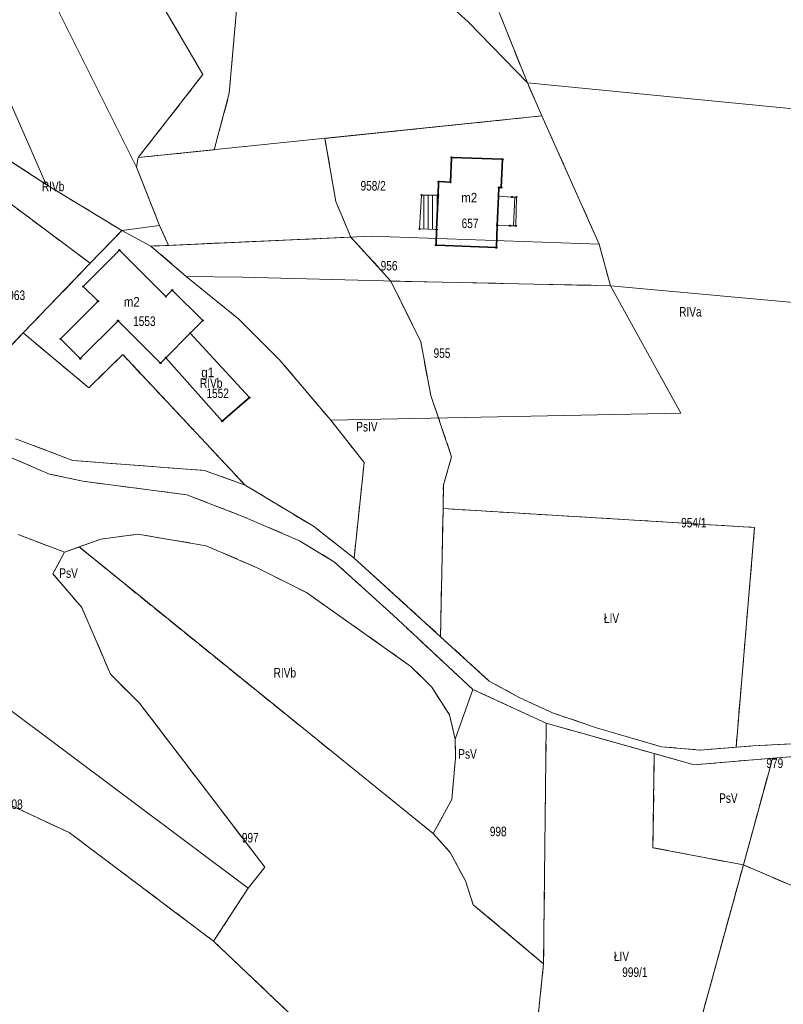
# Model space of a CAD drawing. Header units: metres. Extents: x 7496145 to 7500200, y 5498500 to 5502080.
# Tile 54 of 202: x 7497299 to 7497419, y 5500305 to 5500459. Entities that reach past the tile are written whole.
import ezdxf
from ezdxf.enums import TextEntityAlignment as Align

# ---------------------------------------------------------------- set-up
doc = ezdxf.new("R2010")
doc.units = ezdxf.units.M
doc.header["$MEASUREMENT"] = 0
for name, pattern in [('2.25_0.75', [3, 2.25, -0.75]), ('219-1000', [0]), ('egug-1000', [0])]:
    doc.linetypes.add(name, pattern=pattern)
doc.layers.get('0').update_dxf_attribs({"color": 2, "linetype": 'CONTINUOUS', "lineweight": 5})
for name, color, linetype in [('209-oznaczenie konturu klasyfikacyjnego', 7, 'CONTINUOUS'), ('211-numer działki ewidencyjnej', 7, 'CONTINUOUS'), ('217-kontur klasyfikacyjny', 7, 'CONTINUOUS'), ('218-kontur użytku gruntowego', 7, 'CONTINUOUS'), ('219-działka ewidencyjna', 7, 'CONTINUOUS'), ('312-budynek ewidencyjny', 7, 'CONTINUOUS'), ('312-oznaczenie budynku ewidencyjnego', 7, 'CONTINUOUS'), ('312-oznaczenie budynku ewidencyjnego-Atr117', 7, 'CONTINUOUS'), ('352-schody', 7, 'CONTINUOUS'), ('Punkt budynku', 7, 'CONTINUOUS')]:
    doc.layers.add(name, color=color, linetype=linetype)
doc.styles.get("Standard").update_dxf_attribs({"font": 'Working1250', "width": 0.75})

# ---------------------------------------------------------------- blocks, each defined once
blk = doc.blocks.new('PUNKTBUD')
at = {"color": 0}
blk.add_circle((0, 0), 0.09, dxfattribs=at)

msp = doc.modelspace()

# ---------------------------------------------------------------- linework, layer by layer
at = {"layer": '217-kontur klasyfikacyjny', "color": 3, "linetype": '2.25_0.75', "lineweight": 18, "flags": 128}
for points in [[(7497315.63, 5500471.89), (7497327.87, 5500450.86)], [(7497332.03, 5500447.95), (7497333.91, 5500469.35)], [(7497378.86, 5500449.56), (7497374.41, 5500460.64)], [(7497327.87, 5500450.86), (7497317.74, 5500437.82)], [(7497381.14, 5500444.36), (7497378.86, 5500449.56)], [(7497329.66, 5500439.05), (7497332.03, 5500447.95)], [(7497347.06, 5500440.84), (7497381.14, 5500444.36)], [(7497381.14, 5500444.36), (7497390.12, 5500424.23)], [(7497303.26, 5500433.61), (7497290.56, 5500441.86)], [(7497348.76, 5500430.9), (7497347.06, 5500440.84)], [(7497317.74, 5500437.82), (7497329.66, 5500439.05)], [(7497310.2, 5500421.22), (7497288.04, 5500437.74)], [(7497317.74, 5500437.82), (7497317.47, 5500436.32)], [(7497317.47, 5500436.32), (7497321.08, 5500427.16)], [(7497315.15, 5500426.37), (7497303.26, 5500433.61)], [(7497351.11, 5500425.32), (7497348.76, 5500430.9)], [(7497310.2, 5500421.22), (7497315.15, 5500426.37)], [(7497319.73, 5500423.91), (7497315.15, 5500426.37)], [(7497321.08, 5500427.16), (7497322.5, 5500424.03)], [(7497322.5, 5500424.03), (7497351.11, 5500425.32)], [(7497357.42, 5500418.42), (7497351.11, 5500425.32)], [(7497390.12, 5500424.23), (7497391.89, 5500417.69)], [(7497322.5, 5500424.03), (7497319.73, 5500423.91)], [(7497325.27, 5500419.15), (7497319.73, 5500423.91)], [(7497299.65, 5500410.27), (7497310.2, 5500421.22)], [(7497333.53, 5500412.41), (7497325.27, 5500419.15)], [(7497362.11, 5500408.85), (7497357.42, 5500418.42)], [(7497358.23, 5500418.4), (7497357.42, 5500418.42)], [(7497391.89, 5500417.69), (7497358.23, 5500418.4)], [(7497339.89, 5500406.09), (7497333.53, 5500412.41)], [(7497299.65, 5500410.27), (7497295.01, 5500405.38)], [(7497309.96, 5500401.65), (7497299.65, 5500410.27)], [(7497363.68, 5500400.44), (7497362.11, 5500408.85)], [(7497315.3, 5500406.86), (7497309.96, 5500401.65)], [(7497334.52, 5500386.36), (7497315.3, 5500406.86)], [(7497347.97, 5500396.54), (7497339.89, 5500406.09)], [(7497366.96, 5500390.82), (7497363.68, 5500400.44)], [(7497353.21, 5500389.92), (7497347.97, 5500396.54)], [(7497298.47, 5500393.65), (7497307.48, 5500390.23)], [(7497303.79, 5500388.08), (7497296.74, 5500391.11)], [(7497307.48, 5500390.23), (7497328.15, 5500388.65)], [(7497365.66, 5500386.38), (7497366.96, 5500390.82)], [(7497328.15, 5500388.65), (7497334.52, 5500386.36)], [(7497351.65, 5500374.9), (7497353.21, 5500389.92)], [(7497309.03, 5500386.97), (7497303.79, 5500388.08)], [(7497325.35, 5500384.84), (7497309.03, 5500386.97)], [(7497334.52, 5500386.36), (7497345.25, 5500379.89)], [(7497365.6, 5500382.67), (7497365.66, 5500386.38)], [(7497334.17, 5500381.45), (7497325.35, 5500384.84)], [(7497365.22, 5500362.54), (7497365.6, 5500382.67)], [(7497365.6, 5500382.67), (7497414.53, 5500379.72)], [(7497343.08, 5500377.6), (7497334.17, 5500381.45)], [(7497345.25, 5500379.89), (7497351.65, 5500374.9)], [(7497414.53, 5500379.72), (7497411.63, 5500345.18)], [(7497298.9, 5500378.58), (7497306.16, 5500375.81)], [(7497308.43, 5500376.64), (7497311.86, 5500377.88)], [(7497311.86, 5500377.88), (7497317.68, 5500378.65)], [(7497317.68, 5500378.65), (7497328.38, 5500376.84)], [(7497306.16, 5500375.81), (7497308.43, 5500376.64)], [(7497364.07, 5500331.61), (7497308.43, 5500376.64)], [(7497328.38, 5500376.84), (7497336.52, 5500373.32)], [(7497348.58, 5500374.27), (7497343.08, 5500377.6)], [(7497304.34, 5500372.43), (7497306.16, 5500375.81)], [(7497351.65, 5500374.9), (7497365.22, 5500362.54)], [(7497336.52, 5500373.32), (7497344.14, 5500369.47)], [(7497357.77, 5500365.92), (7497348.58, 5500374.27)], [(7497308.89, 5500367.12), (7497304.34, 5500372.43)], [(7497344.14, 5500369.47), (7497360.56, 5500357.88)], [(7497313.38, 5500356.64), (7497308.89, 5500367.12)], [(7497370.3, 5500354.25), (7497357.77, 5500365.92)], [(7497365.22, 5500362.54), (7497372.87, 5500355.58)], [(7497360.56, 5500357.88), (7497363.84, 5500354.6)], [(7497317.93, 5500352.09), (7497313.38, 5500356.64)], [(7497372.87, 5500355.58), (7497377.57, 5500353.01)], [(7497363.84, 5500354.6), (7497366.61, 5500350.25)], [(7497381.82, 5500348.94), (7497370.3, 5500354.25)], [(7497337.61, 5500326.34), (7497317.93, 5500352.09)], [(7497377.57, 5500353.01), (7497382.78, 5500350.59)], [(7497366.61, 5500350.25), (7497367.5, 5500346.42)], [(7497382.78, 5500350.59), (7497389.7, 5500348.23)], [(7497381.75, 5500343.42), (7497381.82, 5500348.94)], [(7497398.79, 5500344.17), (7497381.82, 5500348.94)], [(7497389.7, 5500348.23), (7497399.91, 5500345.26)], [(7497367.5, 5500346.42), (7497367.57, 5500343.5)], [(7497411.63, 5500345.18), (7497414.28, 5500345.39)], [(7497414.28, 5500345.39), (7497426.24, 5500346.05)], [(7497398.57, 5500329.39), (7497398.79, 5500344.17)], [(7497405.04, 5500342.41), (7497398.79, 5500344.17)], [(7497399.91, 5500345.26), (7497406.01, 5500344.73)], [(7497406.01, 5500344.73), (7497411.63, 5500345.18)], [(7497422.32, 5500343.84), (7497417.36, 5500343.46)], [(7497367.57, 5500343.5), (7497366.98, 5500336.97)], [(7497381.39, 5500311.13), (7497381.75, 5500343.42)], [(7497417.36, 5500343.46), (7497405.04, 5500342.41)], [(7497416.71, 5500341.07), (7497417.36, 5500343.46)], [(7497412.77, 5500326.68), (7497416.71, 5500341.07)], [(7497289.49, 5500339.84), (7497306.9, 5500331.77)], [(7497366.98, 5500336.97), (7497364.07, 5500331.61)], [(7497306.9, 5500331.77), (7497329.57, 5500314.7)], [(7497364.07, 5500331.61), (7497366.75, 5500328.62)], [(7497366.75, 5500328.62), (7497369.11, 5500324.16)], [(7497412.77, 5500326.68), (7497398.57, 5500329.39)], [(7497335, 5500323.05), (7497337.61, 5500326.34)], [(7497404.37, 5500296.01), (7497412.77, 5500326.68)], [(7497441.5, 5500314.4), (7497412.77, 5500326.68)], [(7497369.11, 5500324.16), (7497370.36, 5500320.44)], [(7497329.57, 5500314.7), (7497335, 5500323.05)], [(7497370.36, 5500320.44), (7497381.39, 5500311.13)], [(7497329.57, 5500314.7), (7497361.07, 5500284.77)], [(7497379.98, 5500297.41), (7497381.39, 5500311.13)]]:
    msp.add_lwpolyline(points, dxfattribs=at)
at = {"layer": '218-kontur użytku gruntowego', "color": 3, "linetype": 'egug-1000', "lineweight": 18, "flags": 128}
for points in [[(7497315.63, 5500471.89), (7497327.87, 5500450.86)], [(7497333.91, 5500469.35), (7497332.03, 5500447.95)], [(7497374.41, 5500460.64), (7497378.86, 5500449.56)], [(7497327.87, 5500450.86), (7497317.74, 5500437.82)], [(7497378.86, 5500449.56), (7497381.14, 5500444.36)], [(7497332.03, 5500447.95), (7497329.66, 5500439.05)], [(7497381.14, 5500444.36), (7497347.06, 5500440.84)], [(7497390.12, 5500424.23), (7497381.14, 5500444.36)], [(7497303.26, 5500433.61), (7497290.56, 5500441.86)], [(7497347.06, 5500440.84), (7497348.76, 5500430.9)], [(7497329.66, 5500439.05), (7497317.74, 5500437.82)], [(7497288.04, 5500437.74), (7497310.2, 5500421.22)], [(7497317.74, 5500437.82), (7497317.47, 5500436.32)], [(7497317.47, 5500436.32), (7497321.08, 5500427.16)], [(7497315.15, 5500426.37), (7497303.26, 5500433.61)], [(7497348.76, 5500430.9), (7497351.11, 5500425.32)], [(7497310.2, 5500421.22), (7497315.15, 5500426.37)], [(7497319.73, 5500423.91), (7497315.15, 5500426.37)], [(7497321.08, 5500427.16), (7497322.5, 5500424.03)], [(7497322.5, 5500424.03), (7497351.11, 5500425.32)], [(7497351.11, 5500425.32), (7497357.42, 5500418.42)], [(7497391.89, 5500417.69), (7497390.12, 5500424.23)], [(7497322.5, 5500424.03), (7497319.73, 5500423.91)], [(7497319.73, 5500423.91), (7497325.27, 5500419.15)], [(7497310.2, 5500421.22), (7497299.65, 5500410.27)], [(7497325.27, 5500419.15), (7497333.53, 5500412.41)], [(7497357.42, 5500418.42), (7497358.23, 5500418.4)], [(7497357.42, 5500418.42), (7497362.11, 5500408.85)], [(7497358.23, 5500418.4), (7497391.89, 5500417.69)], [(7497333.53, 5500412.41), (7497339.89, 5500406.09)], [(7497295.01, 5500405.38), (7497299.65, 5500410.27)], [(7497299.65, 5500410.27), (7497309.96, 5500401.65)], [(7497362.11, 5500408.85), (7497363.68, 5500400.44)], [(7497309.96, 5500401.65), (7497315.3, 5500406.86)], [(7497315.3, 5500406.86), (7497334.52, 5500386.36)], [(7497339.89, 5500406.09), (7497347.97, 5500396.54)], [(7497363.68, 5500400.44), (7497366.96, 5500390.82)], [(7497347.97, 5500396.54), (7497353.21, 5500389.92)], [(7497298.47, 5500393.65), (7497307.48, 5500390.23)], [(7497303.79, 5500388.08), (7497296.74, 5500391.11)], [(7497307.48, 5500390.23), (7497328.15, 5500388.65)], [(7497366.96, 5500390.82), (7497365.66, 5500386.38)], [(7497328.15, 5500388.65), (7497334.52, 5500386.36)], [(7497353.21, 5500389.92), (7497351.65, 5500374.9)], [(7497309.03, 5500386.97), (7497303.79, 5500388.08)], [(7497325.35, 5500384.84), (7497309.03, 5500386.97)], [(7497334.52, 5500386.36), (7497345.25, 5500379.89)], [(7497365.66, 5500386.38), (7497365.6, 5500382.67)], [(7497334.17, 5500381.45), (7497325.35, 5500384.84)], [(7497365.6, 5500382.67), (7497365.22, 5500362.54)], [(7497414.53, 5500379.72), (7497365.6, 5500382.67)], [(7497343.08, 5500377.6), (7497334.17, 5500381.45)], [(7497345.25, 5500379.89), (7497351.65, 5500374.9)], [(7497411.63, 5500345.18), (7497414.53, 5500379.72)], [(7497306.16, 5500375.81), (7497298.9, 5500378.58)], [(7497311.86, 5500377.88), (7497308.43, 5500376.64)], [(7497317.68, 5500378.65), (7497311.86, 5500377.88)], [(7497328.38, 5500376.84), (7497317.68, 5500378.65)], [(7497308.43, 5500376.64), (7497306.16, 5500375.81)], [(7497308.43, 5500376.64), (7497364.07, 5500331.61)], [(7497336.52, 5500373.32), (7497328.38, 5500376.84)], [(7497348.58, 5500374.27), (7497343.08, 5500377.6)], [(7497306.16, 5500375.81), (7497304.34, 5500372.43)], [(7497351.65, 5500374.9), (7497365.22, 5500362.54)], [(7497344.14, 5500369.47), (7497336.52, 5500373.32)], [(7497357.77, 5500365.92), (7497348.58, 5500374.27)], [(7497304.34, 5500372.43), (7497308.89, 5500367.12)], [(7497360.56, 5500357.88), (7497344.14, 5500369.47)], [(7497308.89, 5500367.12), (7497313.38, 5500356.64)], [(7497370.3, 5500354.25), (7497357.77, 5500365.92)], [(7497365.22, 5500362.54), (7497372.87, 5500355.58)], [(7497363.84, 5500354.6), (7497360.56, 5500357.88)], [(7497313.38, 5500356.64), (7497317.93, 5500352.09)], [(7497372.87, 5500355.58), (7497377.57, 5500353.01)], [(7497366.61, 5500350.25), (7497363.84, 5500354.6)], [(7497381.82, 5500348.94), (7497370.3, 5500354.25)], [(7497317.93, 5500352.09), (7497337.61, 5500326.34)], [(7497377.57, 5500353.01), (7497382.78, 5500350.59)], [(7497367.5, 5500346.42), (7497366.61, 5500350.25)], [(7497382.78, 5500350.59), (7497389.7, 5500348.23)], [(7497381.82, 5500348.94), (7497381.75, 5500343.42)], [(7497398.79, 5500344.17), (7497381.82, 5500348.94)], [(7497389.7, 5500348.23), (7497399.91, 5500345.26)], [(7497367.57, 5500343.5), (7497367.5, 5500346.42)], [(7497411.63, 5500345.18), (7497414.28, 5500345.39)], [(7497414.28, 5500345.39), (7497426.24, 5500346.05)], [(7497398.79, 5500344.17), (7497398.57, 5500329.39)], [(7497405.04, 5500342.41), (7497398.79, 5500344.17)], [(7497399.91, 5500345.26), (7497406.01, 5500344.73)], [(7497406.01, 5500344.73), (7497411.63, 5500345.18)], [(7497422.32, 5500343.84), (7497417.36, 5500343.46)], [(7497366.98, 5500336.97), (7497367.57, 5500343.5)], [(7497381.75, 5500343.42), (7497381.39, 5500311.13)], [(7497417.36, 5500343.46), (7497405.04, 5500342.41)], [(7497416.71, 5500341.07), (7497417.36, 5500343.46)], [(7497412.77, 5500326.68), (7497416.71, 5500341.07)], [(7497289.49, 5500339.84), (7497306.9, 5500331.77)], [(7497364.07, 5500331.61), (7497366.98, 5500336.97)], [(7497306.9, 5500331.77), (7497329.57, 5500314.7)], [(7497366.75, 5500328.62), (7497364.07, 5500331.61)], [(7497369.11, 5500324.16), (7497366.75, 5500328.62)], [(7497398.57, 5500329.39), (7497412.77, 5500326.68)], [(7497337.61, 5500326.34), (7497335, 5500323.05)], [(7497412.77, 5500326.68), (7497404.37, 5500296.01)], [(7497441.5, 5500314.4), (7497412.77, 5500326.68)], [(7497370.36, 5500320.44), (7497369.11, 5500324.16)], [(7497335, 5500323.05), (7497329.57, 5500314.7)], [(7497381.39, 5500311.13), (7497370.36, 5500320.44)], [(7497329.57, 5500314.7), (7497361.07, 5500284.77)], [(7497381.39, 5500311.13), (7497379.98, 5500297.41)]]:
    msp.add_lwpolyline(points, dxfattribs=at)
at = {"layer": '219-działka ewidencyjna', "color": 3, "linetype": '219-1000', "lineweight": 18, "flags": 128}
for points in [[(7497317.47, 5500436.32), (7497299.9, 5500471.46)], [(7497327.87, 5500450.86), (7497315.63, 5500471.89)], [(7497288.06, 5500468.38), (7497303.26, 5500433.61)], [(7497359.82, 5500467.98), (7497369.53, 5500459.15)], [(7497369.53, 5500459.15), (7497378.86, 5500449.56)], [(7497269.56, 5500455.49), (7497303.26, 5500433.61)], [(7497317.74, 5500437.82), (7497327.87, 5500450.86)], [(7497378.86, 5500449.56), (7497453.77, 5500442.21)], [(7497381.14, 5500444.36), (7497378.86, 5500449.56)], [(7497317.74, 5500437.82), (7497381.14, 5500444.36)], [(7497381.14, 5500444.36), (7497390.12, 5500424.23)], [(7497317.47, 5500436.32), (7497317.74, 5500437.82)], [(7497317.47, 5500436.32), (7497321.08, 5500427.16)], [(7497315.15, 5500426.37), (7497303.26, 5500433.61)], [(7497315.15, 5500426.37), (7497321.08, 5500427.16)], [(7497315.15, 5500426.37), (7497319.73, 5500423.91)], [(7497319.73, 5500423.91), (7497354.33, 5500425.47)], [(7497354.33, 5500425.47), (7497390.12, 5500424.23)], [(7497390.12, 5500424.23), (7497391.89, 5500417.69)], [(7497319.73, 5500423.91), (7497325.27, 5500419.15)], [(7497325.27, 5500419.15), (7497333.53, 5500412.41)], [(7497325.27, 5500419.15), (7497334.1, 5500419.04)], [(7497334.1, 5500419.04), (7497358.23, 5500418.4)], [(7497358.23, 5500418.4), (7497391.89, 5500417.69)], [(7497391.89, 5500417.69), (7497458.02, 5500411.66)], [(7497391.89, 5500417.69), (7497402.97, 5500397.66)], [(7497333.53, 5500412.41), (7497339.89, 5500406.09)], [(7497339.89, 5500406.09), (7497347.97, 5500396.54)], [(7497347.97, 5500396.54), (7497402.97, 5500397.66)], [(7497347.97, 5500396.54), (7497353.21, 5500389.92)], [(7497298.47, 5500393.65), (7497307.48, 5500390.23)], [(7497296.74, 5500391.11), (7497303.79, 5500388.08)], [(7497307.48, 5500390.23), (7497328.15, 5500388.65)], [(7497328.15, 5500388.65), (7497334.52, 5500386.36)], [(7497351.65, 5500374.9), (7497353.21, 5500389.92)], [(7497303.79, 5500388.08), (7497309.03, 5500386.97)], [(7497309.03, 5500386.97), (7497325.35, 5500384.84)], [(7497334.52, 5500386.36), (7497345.25, 5500379.89)], [(7497325.35, 5500384.84), (7497334.17, 5500381.45)], [(7497334.17, 5500381.45), (7497343.08, 5500377.6)], [(7497345.25, 5500379.89), (7497351.65, 5500374.9)], [(7497298.9, 5500378.58), (7497306.16, 5500375.81)], [(7497306.16, 5500375.81), (7497311.86, 5500377.88)], [(7497311.86, 5500377.88), (7497317.68, 5500378.65)], [(7497317.68, 5500378.65), (7497328.38, 5500376.84)], [(7497336.52, 5500373.32), (7497328.38, 5500376.84)], [(7497343.08, 5500377.6), (7497348.58, 5500374.27)], [(7497351.65, 5500374.9), (7497365.22, 5500362.54)], [(7497336.52, 5500373.32), (7497344.14, 5500369.47)], [(7497348.58, 5500374.27), (7497357.77, 5500365.92)], [(7497344.14, 5500369.47), (7497360.56, 5500357.88)], [(7497357.77, 5500365.92), (7497370.3, 5500354.25)], [(7497365.22, 5500362.54), (7497372.87, 5500355.58)], [(7497286.61, 5500359.23), (7497335, 5500323.05)], [(7497360.56, 5500357.88), (7497363.84, 5500354.6)], [(7497372.87, 5500355.58), (7497377.57, 5500353.01)], [(7497363.84, 5500354.6), (7497366.61, 5500350.25)], [(7497367.5, 5500346.42), (7497370.3, 5500354.25)], [(7497370.3, 5500354.25), (7497381.82, 5500348.94)], [(7497377.57, 5500353.01), (7497382.78, 5500350.59)], [(7497366.61, 5500350.25), (7497367.5, 5500346.42)], [(7497382.78, 5500350.59), (7497389.7, 5500348.23)], [(7497381.75, 5500343.42), (7497381.82, 5500348.94)], [(7497381.82, 5500348.94), (7497405.04, 5500342.41)], [(7497389.7, 5500348.23), (7497399.91, 5500345.26)], [(7497367.5, 5500346.42), (7497367.57, 5500343.5)], [(7497406.01, 5500344.73), (7497414.28, 5500345.39)], [(7497426.24, 5500346.05), (7497414.28, 5500345.39)], [(7497278.85, 5500344.77), (7497306.9, 5500331.77)], [(7497399.91, 5500345.26), (7497406.01, 5500344.73)], [(7497417.36, 5500343.46), (7497422.32, 5500343.84)], [(7497366.98, 5500336.97), (7497367.57, 5500343.5)], [(7497381.39, 5500311.13), (7497381.75, 5500343.42)], [(7497405.04, 5500342.41), (7497417.36, 5500343.46)], [(7497416.71, 5500341.07), (7497417.36, 5500343.46)], [(7497404.37, 5500296.01), (7497416.71, 5500341.07)], [(7497364.07, 5500331.61), (7497366.98, 5500336.97)], [(7497306.9, 5500331.77), (7497329.57, 5500314.7)], [(7497364.07, 5500331.61), (7497366.75, 5500328.62)], [(7497366.75, 5500328.62), (7497369.11, 5500324.16)], [(7497369.11, 5500324.16), (7497370.36, 5500320.44)], [(7497329.57, 5500314.7), (7497335, 5500323.05)], [(7497370.36, 5500320.44), (7497381.39, 5500311.13)], [(7497329.57, 5500314.7), (7497361.07, 5500284.77)], [(7497379.98, 5500297.41), (7497381.39, 5500311.13)]]:
    msp.add_lwpolyline(points, dxfattribs=at)
at = {"layer": '312-budynek ewidencyjny', "color": 7, "linetype": 'Continuous', "lineweight": 35, "flags": 128}
for points in [[(7497366.78, 5500433.96), (7497366.92, 5500437.86)], [(7497366.92, 5500437.86), (7497374.94, 5500437.55)], [(7497374.94, 5500437.55), (7497374.76, 5500433.11)], [(7497364.82, 5500431.93), (7497364.91, 5500434.04)], [(7497364.91, 5500434.04), (7497366.78, 5500433.96)], [(7497374.38, 5500433.13), (7497374.32, 5500431.75)], [(7497374.76, 5500433.11), (7497374.38, 5500433.13)], [(7497364.6, 5500426.51), (7497364.82, 5500431.93)], [(7497374.32, 5500431.75), (7497374.13, 5500427.17)], [(7497364.5, 5500424.07), (7497364.6, 5500426.51)], [(7497374.13, 5500427.17), (7497373.98, 5500423.67)], [(7497309.09, 5500417.57), (7497314.77, 5500423.27)], [(7497314.77, 5500423.27), (7497322.07, 5500416)], [(7497373.98, 5500423.67), (7497364.5, 5500424.07)], [(7497311.42, 5500415.26), (7497309.09, 5500417.57)], [(7497322.07, 5500416), (7497323.07, 5500417.01)], [(7497323.07, 5500417.01), (7497327.89, 5500412.22)], [(7497305.52, 5500409.33), (7497311.42, 5500415.26)], [(7497314.56, 5500412.19), (7497308.63, 5500406.23)], [(7497321.24, 5500405.54), (7497314.56, 5500412.19)], [(7497327.89, 5500412.22), (7497325.9, 5500410.22)], [(7497308.63, 5500406.23), (7497305.52, 5500409.33)], [(7497325.9, 5500410.22), (7497322.08, 5500406.38)], [(7497322.08, 5500406.38), (7497325.9, 5500410.22)], [(7497325.9, 5500410.22), (7497335.19, 5500400.11)], [(7497322.08, 5500406.38), (7497321.24, 5500405.54)], [(7497330.94, 5500396.41), (7497322.08, 5500406.38)], [(7497335.19, 5500400.11), (7497330.94, 5500396.41)]]:
    msp.add_lwpolyline(points, dxfattribs=at)
at = {"layer": '352-schody', "color": 7, "linetype": 'Continuous', "lineweight": 18, "flags": 128}
for points in [[(7497362.22, 5500431.93), (7497364.82, 5500431.93), (7497364.6, 5500426.51), (7497361.91, 5500426.62)], [(7497362.22, 5500431.93), (7497364.82, 5500431.93), (7497364.6, 5500426.51), (7497361.91, 5500426.62)], [(7497374.32, 5500431.75), (7497376.43, 5500431.62), (7497377.13, 5500431.6), (7497377.03, 5500427.08), (7497376.13, 5500427.12), (7497374.13, 5500427.17)], [(7497374.32, 5500431.75), (7497376.43, 5500431.62), (7497377.13, 5500431.6), (7497377.03, 5500427.08), (7497376.13, 5500427.12), (7497374.13, 5500427.17)]]:
    msp.add_lwpolyline(points, close=True, dxfattribs=at)
for points in [[(7497362.57, 5500426.59), (7497362.57, 5500431.93)], [(7497363.27, 5500426.56), (7497363.27, 5500431.93)], [(7497363.97, 5500426.54), (7497363.97, 5500431.93)], [(7497364.67, 5500428.24), (7497364.67, 5500431.93)], [(7497376.88, 5500431.61), (7497376.68, 5500427.1)]]:
    msp.add_lwpolyline(points, dxfattribs=at)

# ---------------------------------------------------------------- block references
at = {"layer": 'Punkt budynku', "color": 5, "linetype": 'Continuous', "lineweight": 13}
for p in [(7497366.92, 5500437.86), (7497374.94, 5500437.55), (7497364.91, 5500434.04), (7497366.78, 5500433.96), (7497362.22, 5500431.93), (7497364.82, 5500431.93), (7497374.38, 5500433.13), (7497374.76, 5500433.11), (7497374.32, 5500431.75), (7497376.43, 5500431.62), (7497377.13, 5500431.6), (7497361.91, 5500426.62), (7497364.6, 5500426.51), (7497374.13, 5500427.17), (7497376.13, 5500427.12), (7497377.03, 5500427.08), (7497314.77, 5500423.27), (7497364.5, 5500424.07), (7497373.98, 5500423.67), (7497309.09, 5500417.57), (7497323.07, 5500417.01), (7497311.42, 5500415.26), (7497322.07, 5500416), (7497314.56, 5500412.19), (7497327.89, 5500412.22), (7497325.9, 5500410.22), (7497305.52, 5500409.33), (7497308.63, 5500406.23), (7497322.08, 5500406.38), (7497321.24, 5500405.54), (7497335.19, 5500400.11), (7497330.94, 5500396.41)]:
    msp.add_blockref('PUNKTBUD', p, dxfattribs=at)

# ---------------------------------------------------------------- texts
at = {"layer": '209-oznaczenie konturu klasyfikacyjnego', "color": 3, "linetype": 'Continuous', "lineweight": 18, "width": 0.79}
for s, p in [('RIVb', (7497302.6, 5500432.54)), ('RIVa', (7497402.69, 5500412.84)), ('RIVb', (7497327.43, 5500401.64)), ('PsIV', (7497351.98, 5500394.79)), ('PsV', (7497305.34, 5500371.78)), ('ŁIV', (7497390.88, 5500364.7)), ('RIVb', (7497339, 5500356.13)), ('PsV', (7497368, 5500343.38)), ('PsV', (7497408.97, 5500336.43)), ('ŁIV', (7497392.45, 5500311.58))]:
    msp.add_text(s, height=1.5, dxfattribs=at).set_placement(p)
at = {"layer": '211-numer działki ewidencyjnej', "color": 3, "linetype": 'Continuous', "lineweight": 18, "width": 0.79}
for s, p in [('958/2', (7497352.64, 5500434.14)), ('956', (7497355.81, 5500421.58)), ('963', (7497297.32, 5500416.94)), ('955', (7497364.12, 5500407.85)), ('954/1', (7497403, 5500381.21)), ('979', (7497416.39, 5500343.41)), ('1008', (7497296.06, 5500336.97)), ('997', (7497334, 5500331.71)), ('998', (7497372.95, 5500332.69)), ('999/1', (7497393.75, 5500310.58))]:
    msp.add_text(s, height=1.5, dxfattribs=at).set_placement(p, align=Align.TOP_LEFT)
at = {"layer": '312-oznaczenie budynku ewidencyjnego', "color": 7, "linetype": 'Continuous', "lineweight": 18, "width": 0.79}
for s, p in [('657', (7497368.53, 5500428.24)), ('1553', (7497316.93, 5500412.86)), ('1552', (7497328.44, 5500401.54))]:
    msp.add_text(s, height=1.5, dxfattribs=at).set_placement(p, align=Align.TOP_LEFT)
at = {"layer": '312-oznaczenie budynku ewidencyjnego-Atr117', "color": 7, "width": 0.9}
for s, p in [('m2', (7497369.72, 5500430.77)), ('m2', (7497316.71, 5500414.41)), ('g1', (7497328.64, 5500403.32))]:
    msp.add_text(s, height=1.5, dxfattribs=at).set_placement(p, align=Align.CENTER)

doc.saveas('drawing.dxf')
